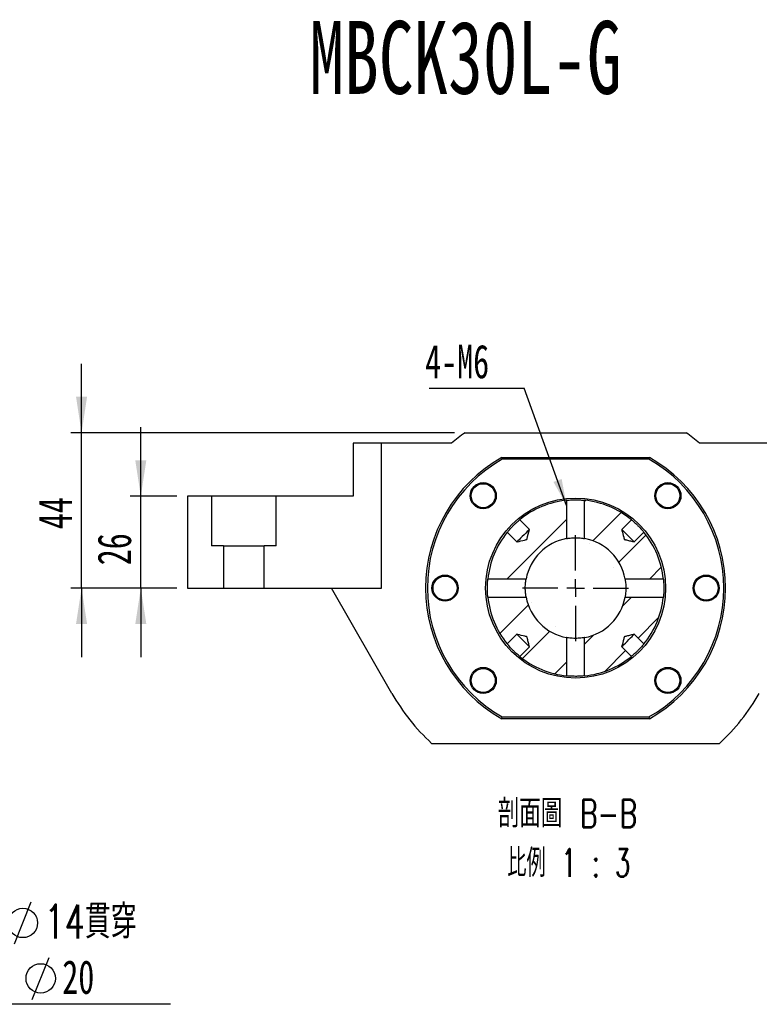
# Model space of a CAD drawing. Header units: millimetres. Extents: x 17 to 333, y 11 to 190.
# Tile 3 of 5: x 100 to 170, y 97 to 190. Entities that reach past the tile are written whole.
import ezdxf

# ---------------------------------------------------------------- set-up
doc = ezdxf.new("R2010")
doc.units = ezdxf.units.MM
doc.layers.add('圖層0', color=7, linetype='Continuous')
doc.styles.add('SLDTEXTSTYLE0', font='TXT', dxfattribs={"width": 0.7})
doc.styles.add('SLDTEXTSTYLE1', font='TXT', dxfattribs={"width": 0.7, "bigfont": 'bigfont'})
doc.styles.add('SLDTEXTSTYLE3', font='TXT', dxfattribs={"width": 0.633333})
doc.styles.add('SLDTEXTSTYLE4', font='TXT', dxfattribs={"width": 0.625, "bigfont": 'bigfont'})
doc.dimstyles.new('SLDDIMSTYLE1', dxfattribs={"dimtxt": 0.18, "dimasz": 2.5, "dimexe": 0, "dimexo": 0.0625, "dimgap": 0, "dimtad": 0, "dimtih": 1, "dimtoh": 1, "dimdec": 0, "dimrnd": 1e-09, "dimzin": 0, "dimdsep": 46, "dimtxsty": 'Standard', "dimsah": 1, "dimcen": 0.09, "dimadec": 0, "dimazin": 0, "dimtfac": 2.5, "dimtdec": 0, "dimtofl": 0, "dimtmove": 0, "dimatfit": 3, "dimfxl": 0, "dimfrac": 2, "dimtolj": 1, "dimtzin": 0, "dimarcsym": 0})
doc.dimstyles.new('SLDDIMSTYLE4', dxfattribs={"dimtxt": 3.389974, "dimasz": 2.5, "dimexe": 0, "dimexo": 0.0625, "dimgap": 0.847493, "dimtad": 1, "dimlfac": 3, "dimrnd": 1e-09, "dimzin": 12, "dimdsep": 46, "dimtxsty": 'SLDTEXTSTYLE0', "dimsah": 1, "dimcen": 0.09, "dimadec": 0, "dimazin": 3, "dimtfac": 1, "dimtmove": 0, "dimatfit": 0, "dimfxl": 0, "dimfrac": 2, "dimtolj": 1, "dimtzin": 12, "dimarcsym": 0})

# ---------------------------------------------------------------- blocks, each defined once
blk = doc.blocks.new('SW_SYMBOL_HOLE_DIAM')
at = {"layer": '圖層0', "color": 0}
blk.add_line((300, 0), (700, 1000), dxfattribs=at)
blk.add_circle((500, 500), 350, dxfattribs=at)
blk = doc.blocks.new('SW_SYMBOL_HOLE_SPOT')
at = {"layer": '圖層0', "color": 0}
for p, q in [((0, 875), (0, 75)), ((1600, 75), (1600, 875)), ((0, 75), (1600, 75))]:
    blk.add_line(p, q, dxfattribs=at)
blk = doc.blocks.new('SW_NOTE_1')
at = {"layer": '圖層0', "color": 0}
blk.add_line((21.858, 0), (0, 0), dxfattribs=at)
at = {"layer": '圖層0', "color": 0, "xscale": 0.003964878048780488, "yscale": 0.003964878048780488, "zscale": 0.003964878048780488}
for name, p in [('SW_SYMBOL_HOLE_DIAM', (5.945, 5.698)), ('SW_SYMBOL_HOLE_SPOT', (0.43, 0.465)), ('SW_SYMBOL_HOLE_DIAM', (7.626, 0.465))]:
    blk.add_blockref(name, p, dxfattribs=at)
at = {"layer": '圖層0', "color": 0, "char_height": 3.175, "attachment_point": 1}
for s, insert, style in [('6 -', (0.43, 9.396), 'SLDTEXTSTYLE3'), ('14\\M+18AD1\\M+190FA', (9.966, 9.396), 'SLDTEXTSTYLE1'), ('20', (11.648, 4.163), 'SLDTEXTSTYLE0')]:
    blk.add_mtext(s, dxfattribs=dict(at, insert=insert, style=style))
blk = doc.blocks.new('_D_8')
at = {"layer": '圖層0', "color": 7}
for p, q in [((111.533, 144.95), (111.533, 151.469)), ((114.936, 144.95), (110.533, 144.95)), ((111.533, 136.283), (111.533, 144.95)), ((114.936, 136.283), (110.533, 136.283)), ((111.533, 136.283), (111.533, 129.764))]:
    blk.add_line(p, q, dxfattribs=at)
for points in [[(111.533, 144.95), (112.055, 148.34), (111.012, 148.34)], [(111.533, 136.283), (111.012, 132.893), (112.055, 132.893)]]:
    blk.add_solid(points, dxfattribs=at)
at = {"layer": '圖層0', "color": 7, "insert": (107.44, 138.435), "char_height": 3.175, "attachment_point": 1, "rotation": 90, "style": 'SLDTEXTSTYLE0'}
blk.add_mtext('26', dxfattribs=at)
blk = doc.blocks.new('_D_9')
at = {"layer": '圖層0', "color": 7}
for p, q in [((105.936, 150.95), (105.936, 157.469)), ((141.168, 150.95), (104.936, 150.95)), ((105.936, 136.283), (105.936, 150.95)), ((114.936, 136.283), (104.936, 136.283)), ((105.936, 136.283), (105.936, 129.764))]:
    blk.add_line(p, q, dxfattribs=at)
for points in [[(105.936, 150.95), (106.458, 154.34), (105.415, 154.34)], [(105.936, 136.283), (105.415, 132.893), (106.458, 132.893)]]:
    blk.add_solid(points, dxfattribs=at)
at = {"layer": '圖層0', "color": 7, "insert": (101.843, 141.843), "char_height": 3.175, "attachment_point": 1, "rotation": 90, "style": 'SLDTEXTSTYLE0'}
blk.add_mtext('44', dxfattribs=at)
blk = doc.blocks.new('SW_NOTE_2')
at = {"layer": '圖層0', "color": 0, "char_height": 2.64583, "attachment_point": 2}
for s, insert, style in [('\\M+19655\\M+196CA\\M+19AA4 B-B', (7.731, 3.411), 'SLDTEXTSTYLE1'), ('\\M+194E4\\M+197E1 1 : 3', (7.861, -1.257), 'SLDTEXTSTYLE4')]:
    blk.add_mtext(s, dxfattribs=dict(at, insert=insert, style=style))
blk = doc.blocks.new('SW_NOTE_3')
at = {"layer": '圖層0', "color": 0}
blk.add_line((-8.957, 0), (0, 0), dxfattribs=at)
at = {"layer": '圖層0', "color": 0, "insert": (-9.348, 4.123), "char_height": 3.175, "attachment_point": 1, "style": 'SLDTEXTSTYLE0'}
blk.add_mtext('4-M6', dxfattribs=at)
blk = doc.blocks.new('SW_CENTERMARKSYMBOL_7')
at = {"layer": '圖層0', "color": 0}
for p, q in [((0, 1.667), (0, 5)), ((-1.667, 0), (-5, 0)), ((0, 0), (-0.833, 0)), ((0, 0), (0, 0.833)), ((0, 0), (0, -0.833)), ((0, 0), (0.833, 0)), ((1.667, 0), (5, 0)), ((0, -1.667), (0, -5))]:
    blk.add_line(p, q, dxfattribs=at)

msp = doc.modelspace()

# ---------------------------------------------------------------- hatches: boundary and pattern name
at = {"linetype": 'Continuous', "lineweight": 18}
h = msp.add_hatch(dxfattribs=at)
h.set_pattern_fill('ANSI31', style=0)
edge = h.paths.add_edge_path(flags=0)
edge.add_spline(control_points=[(148.2424, 141.8223), (148.1684, 141.5254), (148.0944, 141.2286), (148.0204, 140.9317), (148.0183, 140.9232), (148.0162, 140.9147), (148.0141, 140.9062), (148.013, 140.9018), (148.0119, 140.8974), (148.0108, 140.8931), (148.0102, 140.8908), (148.0096, 140.8885), (148.0091, 140.8862), (148.0088, 140.8851), (148.0085, 140.8839), (148.0082, 140.8827), (148.008, 140.8821), (148.0078, 140.8815), (148.0077, 140.8809), (148.0076, 140.8806), (148.0075, 140.8802), (148.0074, 140.8799), (148.0073, 140.8798), (148.0072, 140.8796), (148.0071, 140.8794), (148.0071, 140.8793), (148.007, 140.8792), (148.0069, 140.8791), (148.0067, 140.879), (148.0065, 140.8789), (148.0063, 140.8789), (148.0055, 140.8785), (148.0046, 140.8783), (148.0037, 140.8781), (148.0001, 140.8772), (147.9965, 140.8763), (147.9929, 140.8754), (147.9785, 140.8718), (147.9642, 140.8682), (147.9498, 140.8646), (147.8924, 140.8503), (147.8349, 140.836), (147.7775, 140.8217), (147.5478, 140.7644), (147.318, 140.7071), (147.0883, 140.6498), (147.0802, 140.6478), (147.072, 140.6458), (147.0639, 140.6438)], knot_values=[0.0094106, 0.0094106, 0.0094106, 0.0094106, 0.012164, 0.012164, 0.012164, 0.0122429, 0.0122429, 0.0122429, 0.0122836, 0.0122836, 0.0122836, 0.0123047, 0.0123047, 0.0123047, 0.0123156, 0.0123156, 0.0123156, 0.0123213, 0.0123213, 0.0123213, 0.0123243, 0.0123243, 0.0123243, 0.012326, 0.012326, 0.012326, 0.0123272, 0.0123272, 0.0123272, 0.012329, 0.012329, 0.012329, 0.0123374, 0.0123374, 0.0123374, 0.0123708, 0.0123708, 0.0123708, 0.0125046, 0.0125046, 0.0125046, 0.0130397, 0.0130397, 0.0130397, 0.0151801, 0.0151801, 0.0151801, 0.0152556, 0.0152556, 0.0152556, 0.0152556], weights=[1, 1, 1, 1, 1, 1, 1, 1, 1, 1, 1, 1, 1, 1, 1, 1, 1, 1, 1, 1, 1, 1, 1, 1, 1, 1, 1, 1, 1, 1, 1, 1, 1, 1, 1, 1, 1, 1, 1, 1, 1, 1, 1, 1, 1, 1, 1, 1, 1], degree=3, periodic=0)
edge.add_line((147.0639, 140.6438), (146.1507, 141.557))
edge.add_arc((152.6029, 136.2833), 8.3333, 140.739169, 174.145651)
edge.add_line((144.3131, 137.1333), (147.9296, 137.1333))
edge.add_arc((152.6029, 136.2833), 4.75, 100.30845, 169.69155, ccw=False)
edge.add_line((151.7529, 140.9566), (151.7529, 144.5731))
edge.add_arc((152.6029, 136.2833), 8.3333, 95.854349, 129.260831)
edge.add_line((147.3292, 142.7355), (148.2424, 141.8223))
h = msp.add_hatch(dxfattribs=at)
h.set_pattern_fill('ANSI31', style=0)
edge = h.paths.add_edge_path(flags=0)
edge.add_spline(control_points=[(158.1419, 140.6438), (158.0842, 140.6582), (158.0264, 140.6726), (157.9687, 140.687), (157.8446, 140.7179), (157.7206, 140.7488), (157.5966, 140.7797), (157.5325, 140.7957), (157.4684, 140.8117), (157.4043, 140.8277), (157.3712, 140.8359), (157.3381, 140.8442), (157.3049, 140.8525), (157.2878, 140.8567), (157.2707, 140.861), (157.2536, 140.8653), (157.2447, 140.8675), (157.2359, 140.8697), (157.227, 140.8719), (157.2224, 140.873), (157.2179, 140.8742), (157.2133, 140.8753), (157.2109, 140.8759), (157.2086, 140.8765), (157.2062, 140.8771), (157.205, 140.8774), (157.2038, 140.8777), (157.2025, 140.878), (157.2019, 140.8782), (157.2013, 140.8783), (157.2006, 140.8785), (157.2003, 140.8786), (157.2, 140.8787), (157.1996, 140.8788), (157.1995, 140.8789), (157.1993, 140.879), (157.1991, 140.8791), (157.199, 140.8791), (157.1989, 140.8792), (157.1988, 140.8793), (157.1987, 140.8795), (157.1986, 140.8796), (157.1985, 140.8798), (157.1982, 140.8806), (157.198, 140.8815), (157.1978, 140.8823), (157.197, 140.8856), (157.1962, 140.8889), (157.1953, 140.8922), (157.192, 140.9055), (157.1887, 140.9187), (157.1854, 140.932), (157.1722, 140.9849), (157.159, 141.0379), (157.1458, 141.0909), (157.0929, 141.3029), (157.0401, 141.5148), (156.9872, 141.7268), (156.9793, 141.7586), (156.9714, 141.7904), (156.9634, 141.8223)], knot_values=[0.001662, 0.001662, 0.001662, 0.001662, 0.0021977, 0.0021977, 0.0021977, 0.0033481, 0.0033481, 0.0033481, 0.0039427, 0.0039427, 0.0039427, 0.0042499, 0.0042499, 0.0042499, 0.0044087, 0.0044087, 0.0044087, 0.0044908, 0.0044908, 0.0044908, 0.0045332, 0.0045332, 0.0045332, 0.0045552, 0.0045552, 0.0045552, 0.0045665, 0.0045665, 0.0045665, 0.0045724, 0.0045724, 0.0045724, 0.0045755, 0.0045755, 0.0045755, 0.0045773, 0.0045773, 0.0045773, 0.0045785, 0.0045785, 0.0045785, 0.0045802, 0.0045802, 0.0045802, 0.004588, 0.004588, 0.004588, 0.0046188, 0.0046188, 0.0046188, 0.0047422, 0.0047422, 0.0047422, 0.005236, 0.005236, 0.005236, 0.0072108, 0.0072108, 0.0072108, 0.0075074, 0.0075074, 0.0075074, 0.0075074], weights=[1, 1, 1, 1, 1, 1, 1, 1, 1, 1, 1, 1, 1, 1, 1, 1, 1, 1, 1, 1, 1, 1, 1, 1, 1, 1, 1, 1, 1, 1, 1, 1, 1, 1, 1, 1, 1, 1, 1, 1, 1, 1, 1, 1, 1, 1, 1, 1, 1, 1, 1, 1, 1, 1, 1, 1, 1, 1, 1, 1, 1], degree=3, periodic=0)
edge.add_line((156.9634, 141.8223), (157.8767, 142.7355))
edge.add_arc((152.6029, 136.2833), 8.3333, 50.739169, 84.145651)
edge.add_line((153.4529, 144.5731), (153.4529, 140.9566))
edge.add_arc((152.6029, 136.2833), 4.75, 10.30845, 79.69155, ccw=False)
edge.add_line((157.2763, 137.1333), (160.8928, 137.1333))
edge.add_arc((152.6029, 136.2833), 8.3333, 5.854349, 39.260831)
edge.add_line((159.0552, 141.557), (158.1419, 140.6438))
h = msp.add_hatch(dxfattribs=at)
h.set_pattern_fill('ANSI31', style=0)
edge = h.paths.add_edge_path(flags=0)
edge.add_line((148.2424, 130.7443), (147.3292, 129.831))
edge.add_arc((152.6029, 136.2833), 8.3333, 230.739169, 264.145651)
edge.add_line((151.7529, 127.9934), (151.7529, 131.6099))
edge.add_arc((152.6029, 136.2833), 4.75, 190.30845, 259.69155, ccw=False)
edge.add_line((147.9296, 135.4333), (144.3131, 135.4333))
edge.add_arc((152.6029, 136.2833), 8.3333, 185.854349, 219.260831)
edge.add_line((146.1507, 131.0095), (147.0639, 131.9228))
edge.add_spline(control_points=[(147.0639, 131.9228), (147.0958, 131.9148), (147.1276, 131.9069), (147.1594, 131.899), (147.3714, 131.8461), (147.5833, 131.7933), (147.7953, 131.7404), (147.8483, 131.7272), (147.9013, 131.714), (147.9542, 131.7008), (147.9675, 131.6975), (147.9807, 131.6942), (147.994, 131.6909), (147.9973, 131.6901), (148.0006, 131.6892), (148.0039, 131.6884), (148.0047, 131.6882), (148.0056, 131.688), (148.0064, 131.6877), (148.0066, 131.6876), (148.0067, 131.6875), (148.0069, 131.6874), (148.007, 131.6873), (148.0071, 131.6872), (148.0072, 131.6871), (148.0073, 131.6869), (148.0073, 131.6867), (148.0074, 131.6866), (148.0075, 131.6862), (148.0076, 131.6859), (148.0077, 131.6856), (148.0079, 131.6849), (148.008, 131.6843), (148.0082, 131.6837), (148.0085, 131.6824), (148.0088, 131.6812), (148.0091, 131.68), (148.0097, 131.6776), (148.0103, 131.6753), (148.0109, 131.6729), (148.012, 131.6683), (148.0132, 131.6638), (148.0143, 131.6592), (148.0165, 131.6503), (148.0187, 131.6415), (148.0209, 131.6326), (148.0252, 131.6155), (148.0295, 131.5984), (148.0338, 131.5813), (148.042, 131.5482), (148.0503, 131.515), (148.0585, 131.4819), (148.0745, 131.4178), (148.0905, 131.3537), (148.1065, 131.2896), (148.1374, 131.1656), (148.1683, 131.0416), (148.1992, 130.9175), (148.2136, 130.8598), (148.228, 130.802), (148.2424, 130.7443)], knot_values=[0.0075688, 0.0075688, 0.0075688, 0.0075688, 0.007864, 0.007864, 0.007864, 0.00983, 0.00983, 0.00983, 0.0103215, 0.0103215, 0.0103215, 0.0104444, 0.0104444, 0.0104444, 0.0104751, 0.0104751, 0.0104751, 0.0104828, 0.0104828, 0.0104828, 0.0104845, 0.0104845, 0.0104845, 0.0104857, 0.0104857, 0.0104857, 0.0104874, 0.0104874, 0.0104874, 0.0104905, 0.0104905, 0.0104905, 0.0104964, 0.0104964, 0.0104964, 0.0105077, 0.0105077, 0.0105077, 0.0105296, 0.0105296, 0.0105296, 0.0105718, 0.0105718, 0.0105718, 0.0106535, 0.0106535, 0.0106535, 0.0108116, 0.0108116, 0.0108116, 0.0111175, 0.0111175, 0.0111175, 0.0117093, 0.0117093, 0.0117093, 0.0128546, 0.0128546, 0.0128546, 0.0133879, 0.0133879, 0.0133879, 0.0133879], weights=[1, 1, 1, 1, 1, 1, 1, 1, 1, 1, 1, 1, 1, 1, 1, 1, 1, 1, 1, 1, 1, 1, 1, 1, 1, 1, 1, 1, 1, 1, 1, 1, 1, 1, 1, 1, 1, 1, 1, 1, 1, 1, 1, 1, 1, 1, 1, 1, 1, 1, 1, 1, 1, 1, 1, 1, 1, 1, 1, 1, 1], degree=3, periodic=0)
h = msp.add_hatch(dxfattribs=at)
h.set_pattern_fill('ANSI31', style=0)
edge = h.paths.add_edge_path(flags=0)
edge.add_line((157.8767, 129.831), (156.9634, 130.7443))
edge.add_spline(control_points=[(156.9634, 130.7443), (156.9714, 130.7761), (156.9793, 130.8079), (156.9872, 130.8397), (157.0401, 131.0517), (157.0929, 131.2637), (157.1458, 131.4756), (157.159, 131.5286), (157.1722, 131.5816), (157.1854, 131.6346), (157.1887, 131.6478), (157.192, 131.6611), (157.1953, 131.6743), (157.1962, 131.6776), (157.197, 131.6809), (157.1978, 131.6842), (157.198, 131.6851), (157.1982, 131.6859), (157.1985, 131.6867), (157.1986, 131.6869), (157.1987, 131.6871), (157.1988, 131.6872), (157.1989, 131.6873), (157.199, 131.6874), (157.1991, 131.6875), (157.1993, 131.6876), (157.1995, 131.6877), (157.1996, 131.6877), (157.2, 131.6878), (157.2003, 131.6879), (157.2006, 131.688), (157.2013, 131.6882), (157.2019, 131.6884), (157.2025, 131.6885), (157.2038, 131.6888), (157.205, 131.6891), (157.2062, 131.6895), (157.2086, 131.69), (157.2109, 131.6906), (157.2133, 131.6912), (157.2179, 131.6924), (157.2224, 131.6935), (157.227, 131.6947), (157.2359, 131.6969), (157.2447, 131.6991), (157.2536, 131.7013), (157.2707, 131.7055), (157.2878, 131.7098), (157.3049, 131.7141), (157.3381, 131.7223), (157.3712, 131.7306), (157.4043, 131.7389), (157.4684, 131.7548), (157.5325, 131.7708), (157.5966, 131.7868), (157.7206, 131.8177), (157.8446, 131.8487), (157.9687, 131.8796), (158.0264, 131.894), (158.0842, 131.9084), (158.1419, 131.9228)], knot_values=[0.0075688, 0.0075688, 0.0075688, 0.0075688, 0.007864, 0.007864, 0.007864, 0.00983, 0.00983, 0.00983, 0.0103215, 0.0103215, 0.0103215, 0.0104444, 0.0104444, 0.0104444, 0.0104751, 0.0104751, 0.0104751, 0.0104828, 0.0104828, 0.0104828, 0.0104845, 0.0104845, 0.0104845, 0.0104857, 0.0104857, 0.0104857, 0.0104874, 0.0104874, 0.0104874, 0.0104905, 0.0104905, 0.0104905, 0.0104964, 0.0104964, 0.0104964, 0.0105077, 0.0105077, 0.0105077, 0.0105296, 0.0105296, 0.0105296, 0.0105718, 0.0105718, 0.0105718, 0.0106535, 0.0106535, 0.0106535, 0.0108116, 0.0108116, 0.0108116, 0.0111175, 0.0111175, 0.0111175, 0.0117093, 0.0117093, 0.0117093, 0.0128546, 0.0128546, 0.0128546, 0.0133879, 0.0133879, 0.0133879, 0.0133879], weights=[1, 1, 1, 1, 1, 1, 1, 1, 1, 1, 1, 1, 1, 1, 1, 1, 1, 1, 1, 1, 1, 1, 1, 1, 1, 1, 1, 1, 1, 1, 1, 1, 1, 1, 1, 1, 1, 1, 1, 1, 1, 1, 1, 1, 1, 1, 1, 1, 1, 1, 1, 1, 1, 1, 1, 1, 1, 1, 1, 1, 1], degree=3, periodic=0)
edge.add_line((158.1419, 131.9228), (159.0552, 131.0095))
edge.add_arc((152.6029, 136.2833), 8.3333, 320.739169, 354.145651)
edge.add_line((160.8928, 135.4333), (157.2763, 135.4333))
edge.add_arc((152.6029, 136.2833), 4.75, 280.30845, 349.69155, ccw=False)
edge.add_line((153.4529, 131.6099), (153.4529, 127.9934))
edge.add_arc((152.6029, 136.2833), 8.3333, 275.854349, 309.260831)

# ---------------------------------------------------------------- linework, layer by layer
at = {"color": 7, "linetype": 'Continuous', "lineweight": 25}
for p, q in [((142.168, 150.9499), (163.0379, 150.9499)), ((131.6029, 149.9499), (131.6029, 144.9499)), ((134.2696, 149.9499), (131.6029, 149.9499)), ((134.2696, 136.2833), (134.2696, 149.9499)), ((140.8888, 149.9499), (134.2696, 149.9499)), ((170.9363, 149.9499), (164.3171, 149.9499)), ((145.6328, 148.6166), (145.6767, 148.4499)), ((145.6328, 148.6166), (159.5731, 148.6166)), ((159.5291, 148.4499), (145.6767, 148.4499)), ((159.5291, 148.4499), (159.5731, 148.6166)), ((115.9363, 144.9499), (115.9363, 136.2833)), ((118.2143, 144.9499), (115.9363, 144.9499)), ((118.2143, 144.9499), (118.2143, 140.2833)), ((124.3249, 144.9499), (118.2143, 144.9499)), ((124.3249, 140.2833), (124.3249, 144.9499)), ((131.6029, 144.9499), (124.3249, 144.9499)), ((151.7529, 144.5731), (151.7529, 140.9566)), ((153.4529, 140.9566), (153.4529, 144.5731)), ((148.2424, 141.8223), (147.3292, 142.7355)), ((157.8767, 142.7355), (156.9634, 141.8223)), ((146.1507, 141.557), (147.0639, 140.6438)), ((158.1419, 140.6438), (159.0552, 141.557)), ((119.3543, 140.2833), (118.2143, 140.2833)), ((119.3543, 140.2833), (119.3543, 136.2833)), ((119.3543, 140.2833), (123.1849, 140.2833)), ((123.1849, 136.2833), (123.1849, 140.2833)), ((124.3249, 140.2833), (123.1849, 140.2833)), ((147.9296, 137.1333), (144.3131, 137.1333)), ((160.8928, 137.1333), (157.2763, 137.1333)), ((115.9363, 136.2833), (119.3543, 136.2833)), ((119.3543, 136.2833), (123.1849, 136.2833)), ((123.1849, 136.2833), (134.2696, 136.2833)), ((135.2471, 126.3447), (129.5559, 136.2833)), ((144.3131, 135.4333), (147.9296, 135.4333)), ((157.2763, 135.4333), (160.8928, 135.4333)), ((147.0639, 131.9228), (146.1507, 131.0095)), ((151.7529, 131.6099), (151.7529, 127.9934)), ((153.4529, 127.9934), (153.4529, 131.6099)), ((159.0552, 131.0095), (158.1419, 131.9228)), ((147.3292, 129.831), (148.2424, 130.7443)), ((156.9634, 130.7443), (157.8767, 129.831)), ((145.6328, 123.9499), (145.6767, 124.1166)), ((159.5731, 123.9499), (145.6328, 123.9499)), ((145.6767, 124.1166), (159.5291, 124.1166)), ((159.5291, 124.1166), (159.5731, 123.9499)), ((139.0056, 121.6166), (166.2003, 121.6166))]:
    msp.add_line(p, q, dxfattribs=at)
at = {"color": 7, "linetype": 'Continuous', "lineweight": 25, "flags": 128}
for points in [[(148.2424, 141.8223), (148.2185, 141.7983), (148.1487, 141.7286), (148.0389, 141.6187), (147.8979, 141.4777), (147.737, 141.3168), (147.5694, 141.1492), (147.4085, 140.9883), (147.2675, 140.8473), (147.1576, 140.7375), (147.0879, 140.6677), (147.0639, 140.6438)], [(158.1419, 140.6438), (158.118, 140.6677), (158.0482, 140.7375), (157.9384, 140.8473), (157.7974, 140.9883), (157.6365, 141.1492), (157.4689, 141.3168), (157.308, 141.4777), (157.167, 141.6187), (157.0571, 141.7286), (156.9874, 141.7983), (156.9634, 141.8223)], [(147.0639, 131.9228), (147.0879, 131.8988), (147.1576, 131.8291), (147.2675, 131.7192), (147.4085, 131.5782), (147.5694, 131.4173), (147.737, 131.2497), (147.8979, 131.0888), (148.0389, 130.9478), (148.1487, 130.838), (148.2185, 130.7682), (148.2424, 130.7443)], [(156.9634, 130.7443), (156.9874, 130.7682), (157.0571, 130.838), (157.167, 130.9478), (157.308, 131.0888), (157.4689, 131.2497), (157.6365, 131.4173), (157.7974, 131.5782), (157.9384, 131.7192), (158.0482, 131.8291), (158.118, 131.8988), (158.1419, 131.9228)]]:
    msp.add_lwpolyline(points, dxfattribs=at)
at = {"color": 7, "linetype": 'Continuous', "lineweight": 25}
for centre, radius in [((143.882, 145.0043), 1.2333), ((143.882, 145.0043), 1.1333), ((161.3239, 145.0043), 1.2333), ((161.3239, 145.0043), 1.1333), ((152.6029, 136.2833), 8.5), ((140.2696, 136.2833), 1.2333), ((140.2696, 136.2833), 1.1333), ((164.9363, 136.2833), 1.2333), ((164.9363, 136.2833), 1.1333), ((143.882, 127.5623), 1.2333), ((143.882, 127.5623), 1.1333), ((161.3239, 127.5623), 1.2333), ((161.3239, 127.5623), 1.1333)]:
    msp.add_circle(centre, radius, dxfattribs=at)
for radius, start, end in [(18, 125.430945, 130.601061), (18, 49.398939, 54.569055), (14.1667, 119.472932, 240.527068), (14, 119.651845, 240.348155), (14, 299.651845, 60.348155), (14.1667, 299.472932, 60.527068), (8.3333, 95.854349, 129.260831), (8.3333, 50.739169, 84.145651), (8.3333, 140.739169, 174.145651), (8.3333, 5.854349, 39.260831), (4.75, 100.30845, 169.69155), (4.75, 10.30845, 79.69155), (8.3333, 185.854349, 219.260831), (4.75, 190.30845, 259.69155), (4.75, 280.30845, 349.69155), (8.3333, 320.739169, 354.145651), (8.3333, 230.739169, 264.145651), (8.3333, 275.854349, 309.260831), (20, 209.797016, 227.166572), (20, 312.833428, 330.202984)]:
    msp.add_arc((152.6029, 136.2833), radius, start, end, dxfattribs=at)
for points, knots in [([(151.7529, 144.5731), (151.7541, 144.5733), (151.7586, 144.5737), (151.8234, 144.5804), (151.9904, 144.5949), (152.2276, 144.6095), (152.5071, 144.6177), (152.7969, 144.616), (153.0648, 144.605), (153.2795, 144.5898), (153.4249, 144.5761), (153.4436, 144.5741), (153.4529, 144.5731)], [0, 0, 0, 0, 0.036041, 0.1428703, 0.2499027, 0.3574247, 0.4649607, 0.5720157, 0.6788454, 0.7860504, 0.8936518, 1, 1, 1, 1]), ([(146.1507, 141.557), (146.1534, 141.5603), (146.1601, 141.5685), (146.2246, 141.6469), (146.3475, 141.7906), (146.5153, 141.9763), (146.7107, 142.1784), (146.9123, 142.3731), (147.0971, 142.54), (147.2405, 142.6627), (147.318, 142.7264), (147.326, 142.733), (147.3292, 142.7355)], [0, 0, 0, 0, 0.0719496, 0.1787761, 0.2859668, 0.3935414, 0.5009186, 0.6078294, 0.7147285, 0.8220869, 0.9296664, 1, 1, 1, 1]), ([(157.8767, 142.7355), (157.88, 142.7328), (157.8882, 142.7262), (157.9666, 142.6616), (158.1103, 142.5387), (158.2959, 142.3709), (158.4981, 142.1755), (158.6927, 141.9739), (158.8597, 141.7891), (158.9823, 141.6457), (159.0461, 141.5682), (159.0526, 141.5602), (159.0552, 141.557)], [0, 0, 0, 0, 0.0719496, 0.1787761, 0.2859668, 0.3935414, 0.5009186, 0.6078294, 0.7147285, 0.8220869, 0.9296664, 1, 1, 1, 1]), ([(147.0639, 140.6438), (147.072, 140.6458), (147.3099, 140.7051), (147.6052, 140.7784), (147.9067, 140.8541), (147.9821, 140.8726), (148.001, 140.8775), (148.0057, 140.8786), (148.0068, 140.8791), (148.0072, 140.8795), (148.0074, 140.8801), (148.0078, 140.8812), (148.0083, 140.8833), (148.0093, 140.8873), (148.0113, 140.8952), (148.0151, 140.9103), (148.0923, 141.2201), (148.1684, 141.5254), (148.2424, 141.8223)], [0, 0, 0, 0, 0.0128939, 0.3782892, 0.4696381, 0.4924752, 0.4981846, 0.4996174, 0.4999203, 0.5001289, 0.5004152, 0.5009298, 0.5019028, 0.5037735, 0.5073873, 0.5143767, 0.527899, 1, 1, 1, 1]), ([(156.9634, 141.8223), (156.9714, 141.7904), (157.0322, 141.5467), (157.1058, 141.2498), (157.1757, 140.9717), (157.1927, 140.9021), (157.1973, 140.8848), (157.1983, 140.8804), (157.1988, 140.8793), (157.1992, 140.879), (157.1998, 140.8788), (157.2009, 140.8784), (157.2031, 140.8779), (157.2073, 140.8768), (157.2155, 140.8748), (157.2313, 140.8708), (157.2618, 140.8632), (157.3209, 140.8485), (157.4353, 140.82), (157.6565, 140.7648), (157.9024, 140.7035), (158.0842, 140.6582), (158.1419, 140.6438)], [0, 0, 0, 0, 0.0506169, 0.3877123, 0.4719863, 0.4930546, 0.4983219, 0.4996447, 0.4999329, 0.5001425, 0.5004382, 0.5009724, 0.5019844, 0.5039309, 0.5076917, 0.5149654, 0.5290381, 0.5562667, 0.6089519, 0.7108934, 0.9081427, 1, 1, 1, 1]), ([(151.7529, 140.9566), (151.754, 140.9568), (151.7582, 140.9575), (151.8206, 140.9689), (151.984, 140.9942), (152.2185, 141.0201), (152.4971, 141.035), (152.7861, 141.0325), (153.0531, 141.014), (153.2712, 140.9872), (153.4158, 140.9635), (153.4524, 140.9567), (153.4529, 140.9566), (153.4529, 140.9566)], [0, 0, 0, 0, 0.0343691, 0.1399646, 0.2461524, 0.3538572, 0.4616605, 0.5680074, 0.6736191, 0.7803013, 0.8882565, 0.9956994, 1, 1, 1, 1]), ([(144.3131, 135.4333), (144.3131, 135.4333), (144.313, 135.4334), (144.3096, 135.4663), (144.2965, 135.6069), (144.2811, 135.8234), (144.2714, 136.0623), (144.2685, 136.3153), (144.273, 136.5692), (144.2861, 136.8232), (144.3014, 137.0157), (144.3115, 137.1184), (144.3126, 137.129), (144.3131, 137.1333)], [0, 0, 0, 0, 0.0005865, 0.107473, 0.2143466, 0.3217029, 0.4292874, 0.5000028, 0.6070212, 0.7140269, 0.8213778, 0.9289642, 1, 1, 1, 1]), ([(147.9296, 135.4333), (147.928, 135.4417), (147.9248, 135.459), (147.9018, 135.5963), (147.8749, 135.8057), (147.8566, 136.0486), (147.8508, 136.3083), (147.8588, 136.5675), (147.8816, 136.8204), (147.9085, 137.0133), (147.9268, 137.1179), (147.9288, 137.1289), (147.9296, 137.1333)], [0, 0, 0, 0, 0.1011562, 0.2068793, 0.3140571, 0.4220479, 0.5000185, 0.6062524, 0.7124467, 0.8196793, 0.9276646, 1, 1, 1, 1]), ([(157.2763, 137.1333), (157.2765, 137.1322), (157.2772, 137.128), (157.2886, 137.0656), (157.3139, 136.9022), (157.3398, 136.6677), (157.3547, 136.3891), (157.3522, 136.1001), (157.3337, 135.8331), (157.3069, 135.615), (157.2832, 135.4704), (157.2764, 135.4338), (157.2763, 135.4333), (157.2763, 135.4333)], [0, 0, 0, 0, 0.0343691, 0.1399646, 0.2461524, 0.3538572, 0.4616605, 0.5680074, 0.6736191, 0.7803013, 0.8882565, 0.9956994, 1, 1, 1, 1]), ([(160.8928, 137.1333), (160.8929, 137.1321), (160.8934, 137.1276), (160.9, 137.0628), (160.9146, 136.8958), (160.9292, 136.6587), (160.9374, 136.3791), (160.9356, 136.0893), (160.9247, 135.8214), (160.9094, 135.6067), (160.8958, 135.4613), (160.8938, 135.4426), (160.8928, 135.4333)], [0, 0, 0, 0, 0.036041, 0.1428703, 0.2499027, 0.3574247, 0.4649607, 0.5720157, 0.6788454, 0.7860504, 0.8936518, 1, 1, 1, 1]), ([(148.2424, 130.7443), (148.228, 130.802), (148.1827, 130.9838), (148.1214, 131.2297), (148.0663, 131.4509), (148.0377, 131.5653), (148.023, 131.6244), (148.0154, 131.6549), (148.0115, 131.6707), (148.0094, 131.6789), (148.0083, 131.6831), (148.0078, 131.6853), (148.0075, 131.6864), (148.0072, 131.6871), (148.0069, 131.6875), (148.0058, 131.6879), (148.0014, 131.6889), (147.9841, 131.6935), (147.9145, 131.7105), (147.6364, 131.7804), (147.3395, 131.854), (147.0958, 131.9148), (147.0639, 131.9228)], [0, 0, 0, 0, 0.0918576, 0.2891068, 0.3910483, 0.4437334, 0.4709621, 0.4850347, 0.4923085, 0.4960692, 0.4980158, 0.4990277, 0.4995619, 0.4998576, 0.5000673, 0.5003554, 0.5016782, 0.5069455, 0.5280139, 0.6122878, 0.9493831, 1, 1, 1, 1]), ([(153.4529, 131.6099), (153.4519, 131.6098), (153.4477, 131.609), (153.3853, 131.5976), (153.2219, 131.5723), (152.9874, 131.5464), (152.7088, 131.5315), (152.4198, 131.534), (152.1528, 131.5525), (151.9347, 131.5793), (151.79, 131.603), (151.7535, 131.6098), (151.753, 131.6099), (151.7529, 131.6099)], [0, 0, 0, 0, 0.0343691, 0.1399646, 0.2461524, 0.3538572, 0.4616605, 0.5680074, 0.6736191, 0.7803013, 0.8882565, 0.9956994, 1, 1, 1, 1]), ([(158.1419, 131.9228), (158.0842, 131.9084), (157.9024, 131.8631), (157.6565, 131.8017), (157.4353, 131.7466), (157.3209, 131.7181), (157.2618, 131.7033), (157.2313, 131.6957), (157.2155, 131.6918), (157.2073, 131.6897), (157.2031, 131.6887), (157.2009, 131.6881), (157.1998, 131.6878), (157.1992, 131.6875), (157.1988, 131.6872), (157.1983, 131.6861), (157.1973, 131.6818), (157.1927, 131.6644), (157.1757, 131.5948), (157.1058, 131.3167), (157.0322, 131.0199), (156.9714, 130.7761), (156.9634, 130.7443)], [0, 0, 0, 0, 0.0918573, 0.2891065, 0.391048, 0.4437331, 0.4709618, 0.4850344, 0.4923082, 0.4960689, 0.4980155, 0.4990274, 0.4995617, 0.4998573, 0.500067, 0.5003551, 0.501678, 0.5069452, 0.5280136, 0.6122875, 0.9493828, 1, 1, 1, 1]), ([(147.3292, 129.831), (147.3259, 129.8337), (147.3177, 129.8404), (147.2393, 129.9049), (147.0956, 130.0278), (146.91, 130.1957), (146.7078, 130.391), (146.5132, 130.5927), (146.3462, 130.7774), (146.2235, 130.9209), (146.1598, 130.9983), (146.1532, 131.0063), (146.1507, 131.0095)], [0, 0, 0, 0, 0.0719496, 0.1787761, 0.2859668, 0.3935414, 0.5009186, 0.6078294, 0.7147285, 0.8220869, 0.9296664, 1, 1, 1, 1]), ([(159.0552, 131.0095), (159.0525, 131.0062), (159.0458, 130.998), (158.9813, 130.9196), (158.8584, 130.7759), (158.6905, 130.5903), (158.4952, 130.3881), (158.2936, 130.1935), (158.1088, 130.0266), (157.9653, 129.9039), (157.8879, 129.8401), (157.8799, 129.8336), (157.8767, 129.831)], [0, 0, 0, 0, 0.0719496, 0.1787761, 0.2859668, 0.3935414, 0.5009186, 0.6078294, 0.7147285, 0.8220869, 0.9296664, 1, 1, 1, 1]), ([(153.4529, 127.9934), (153.4529, 127.9934), (153.4528, 127.9934), (153.4199, 127.9899), (153.2793, 127.9768), (153.0628, 127.9614), (152.824, 127.9517), (152.5709, 127.9488), (152.317, 127.9533), (152.063, 127.9664), (151.8705, 127.9817), (151.7678, 127.9919), (151.7572, 127.993), (151.7529, 127.9934)], [0, 0, 0, 0, 0.0005865, 0.107473, 0.2143466, 0.3217029, 0.4292874, 0.5000028, 0.6070212, 0.7140269, 0.8213778, 0.9289642, 1, 1, 1, 1])]:
    msp.add_open_spline(points, degree=3, knots=knots, dxfattribs=at)

# ---------------------------------------------------------------- block references
at = {"layer": '圖層0', "color": 7}
for name, p in [('SW_NOTE_3', (147.7385, 155.1417)), ('SW_CENTERMARKSYMBOL_7', (152.6029, 136.2833)), ('SW_NOTE_1', (92.4688, 96.9853))]:
    msp.add_blockref(name, p, dxfattribs=at)
at = {"layer": '圖層0'}
msp.add_blockref('SW_NOTE_2', (144.0897, 112.9179), dxfattribs=at)

# ---------------------------------------------------------------- texts
at = {"layer": '圖層0', "color": 7, "insert": (127.4628, 189.8242), "char_height": 6.87917, "attachment_point": 1, "style": 'SLDTEXTSTYLE0'}
msp.add_mtext('MBCK30L-G', dxfattribs=at)

# ---------------------------------------------------------------- dimensions: what is measured, and where the dimension line sits
at = {"layer": '圖層0', "color": 7}
for base, p2, picture, middle in [((105.9363, 150.9499), (142.168, 150.9499), '_D_9', (105.9363, 143.8306)), ((111.5332, 144.9499), (115.9363, 144.9499), '_D_8', (111.5332, 140.4225))]:
    dim = msp.add_linear_dim(base=base, p1=(115.9363, 136.2833), p2=p2, angle=90, dimstyle='SLDDIMSTYLE4', dxfattribs=at)
    dim.commit()
    dim.dimension.update_dxf_attribs({"geometry": picture, "text_midpoint": middle, "dimtype": 160})

# ---------------------------------------------------------------- leaders
msp.add_leader([(151.7529, 144.0939), (147.7385, 155.1417)], dimstyle='SLDDIMSTYLE1', dxfattribs=at)

doc.saveas('drawing.dxf')
